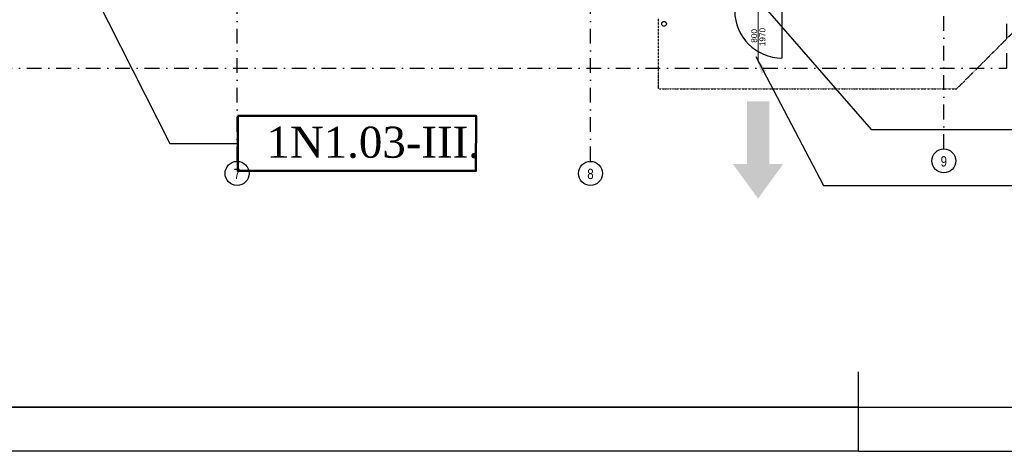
# Model space of a CAD drawing. Header units: millimetres. Extents: x 2886542 to 7567581, y -792623 to 134766.
# Tile 181 of 256: x 4523795 to 4540513, y -292085 to -284763. Entities that reach past the tile are written whole.
import ezdxf
from ezdxf.enums import TextEntityAlignment as Align

# ---------------------------------------------------------------- set-up
doc = ezdxf.new("R2010")
doc.units = ezdxf.units.MM
for name, pattern in [('ACAD_ISO04W100', [30, 24, -3, 0, -3]), ('DASHDOT', [1, 0.5, -0.25, 0, -0.25]), ('DASHDOTX2', [50.8, 25.4, -12.7, 0, -12.7]), ('DIVIDE', [1.25, 0.5, -0.25, 0, -0.25, 0, -0.25])]:
    doc.linetypes.add(name, pattern=pattern)
for name, color, linetype, lineweight in [('CKDVERE_', 7, 'Continuous', 25), ('CKDVERE_OSY', 1, 'Continuous', 18), ('CKDVERE_POPIS', 3, 'Continuous', 25), ('CKPROSTUPY_NADROVINOU', 7, 'DASHDOT', 25), ('CKRASTR_POPIS', 3, 'Continuous', 25), ('CKSTENY_NADROVINOU', 7, 'DIVIDE', 25), ('pohledy', 7, 'Continuous', 25), ('Text obecně', 7, 'Continuous', 25)]:
    doc.layers.add(name, color=color, linetype=linetype, lineweight=lineweight)
doc.layers.add('požárničina', color=10, linetype='Continuous')
doc.styles.add('ARIAL', font='arial.ttf')
doc.styles.add('ROMANT', font='romant')
doc.styles.get("Standard").update_dxf_attribs({"font": 'arial.ttf'})
doc.dimstyles.new('úhlová', dxfattribs={"dimscale": 0.2, "dimtxt": 2.5, "dimasz": 1.5, "dimexe": 0, "dimexo": 3, "dimgap": 1, "dimtad": 1, "dimdec": 0, "dimzin": 0, "dimdsep": 46, "dimtxsty": 'ROMANT', "dimcen": 5, "dimclrd": 256, "dimclre": 256, "dimclrt": 7, "dimadec": 1, "dimazin": 0, "dimtfac": 1, "dimtdec": 0, "dimtix": 1, "dimtmove": 2, "dimatfit": 3, "dimfxl": 0, "dimtvp": 2, "dimtolj": 1, "dimtzin": 0, "dimarcsym": 0})

msp = doc.modelspace()

# ---------------------------------------------------------------- hatches: boundary and pattern name
at = {"layer": 'požárničina', "linetype": 'ACAD_ISO04W100', "lineweight": 50, "ltscale": 50, "extrusion": (0, 0, -1)}
h = msp.add_hatch(color=256, dxfattribs=at)
h.paths.add_polyline_path([(-4536141.6, -287213.3), (-4536141.6, -286148.3), (-4536521.2, -286148.3), (-4536521.2, -287213.3)])
h.paths.add_polyline_path([(-4535906, -287213.3), (-4536141.6, -287213.3), (-4536521.2, -287213.3), (-4536756.7, -287213.3), (-4536331.4, -287797.8)])

# ---------------------------------------------------------------- linework, layer by layer
at = {"layer": 'CKDVERE_', "color": 0}
msp.add_line((4536736, -284613), (4536736, -285413), dxfattribs=at)
msp.add_arc((4536736, -284613), 800, 180, 270, dxfattribs=at)
at = {"layer": 'CKDVERE_OSY', "color": 0}
msp.add_line((4536336, -285452.6), (4536336, -284413), dxfattribs=at)
at = {"layer": 'CKPROSTUPY_NADROVINOU', "color": 0, "ltscale": 500}
for p, q in [((4539486, -286953.8), (4539486, -251527.5)), ((4527486, -287166.4), (4527486, -284027.5)), ((4533486, -287166.4), (4533486, -284027.5))]:
    msp.add_line(p, q, dxfattribs=at)
msp.add_lwpolyline([(4521916, -275627.5), (4521916, -285583), (4540556, -285583), (4540556, -272533)], dxfattribs=at)
at = {"layer": 'CKRASTR_POPIS', "color": 0}
for centre in [(4539486, -287157.7), (4527486, -287370.3), (4533486, -287370.3)]:
    msp.add_circle(centre, 203.9, dxfattribs=at)
at = {"layer": 'CKSTENY_NADROVINOU', "color": 0}
for p, q in [((4534636, -284733), (4534636, -285933)), ((4539706, -285933), (4540906, -284733)), ((4534636, -285933), (4539706, -285933))]:
    msp.add_line(p, q, dxfattribs=at)
at = {"layer": 'pohledy', "color": 0}
msp.add_circle((4534736, -284833), 40, dxfattribs=at)
at = {"layer": 'požárničina', "color": 1, "linetype": 'Continuous', "lineweight": 50}
msp.add_lwpolyline([(4527497.3, -286396.2), (4531547.6, -286396.2), (4531540.3, -287326.9), (4527497.3, -287326.9)], close=True, dxfattribs=at)
at = {"layer": 'Text obecně'}
for p, q in [((4538036.8, -292085), (4538036.8, -290735.8)), ((4538036.8, -292085), (4538036.8, -290735.8)), ((4538036.8, -292085), (4538036.8, -290735.8)), ((4538036.8, -292085), (4538036.8, -290735.8)), ((4506537.5, -291335), (4538036.8, -291335)), ((4538036.8, -291335), (4506537.5, -291335)), ((4538036.8, -291335), (4506537.5, -291335)), ((4506537.5, -291335), (4538036.8, -291335)), ((4538036.8, -291335), (4506537.5, -291335)), ((4538036.8, -291335), (4506537.5, -291335)), ((4506537.5, -291335), (4538036.8, -291335)), ((4538036.8, -291335), (4506537.5, -291335)), ((4538036.8, -291335), (4506537.5, -291335)), ((4537286.8, -291335), (4506537.5, -291335)), ((4506537.5, -291335), (4538036.8, -291335)), ((4538036.8, -291335), (4506537.5, -291335)), ((4538036.8, -291335), (4506537.5, -291335)), ((4538036.8, -291335), (4568786, -291335)), ((4538036.8, -292085), (4506537.5, -292085)), ((4538036.8, -292085), (4506537.5, -292085)), ((4538036.8, -292085), (4506537.5, -292085)), ((4538036.8, -292085), (4506537.5, -292085)), ((4538036.8, -292085), (4506537.5, -292085)), ((4538036.8, -292085), (4569536, -292085)), ((4538036.8, -292085), (4569536, -292085)), ((4538036.8, -292085), (4569536, -292085)), ((4538036.8, -292085), (4569536, -292085))]:
    msp.add_line(p, q, dxfattribs=at)

# ---------------------------------------------------------------- texts
at = {"layer": 'CKDVERE_POPIS', "color": 0}
msp.add_text('  800', height=100, rotation=90, dxfattribs=at).set_placement((4536316, -285076.5), align=Align.CENTER)
msp.add_text(' 1970', height=100, rotation=90, dxfattribs=at).set_placement((4536356, -285076.5), align=Align.TOP_CENTER)
at = {"layer": 'CKRASTR_POPIS', "color": 0, "style": 'ARIAL', "width": 0.8}
for s, p in [('9', (4539486, -287166.2)), ('7', (4527486, -287378.8)), ('8', (4533486, -287378.8))]:
    msp.add_text(s, height=175, dxfattribs=at).set_placement(p, align=Align.MIDDLE)
at = {"layer": 'požárničina', "linetype": 'DASHDOTX2', "lineweight": 50, "ltscale": 30, "insert": (4527985.3, -286577.7), "char_height": 526.848, "width": 4917.595, "attachment_point": 1}
msp.add_mtext('{\\fTimes New Roman|b0|i0|c238|p18;1N1.03-III.}', dxfattribs=at)

# ---------------------------------------------------------------- leaders
at = {"layer": 'požárničina'}
for points, override in [([(4535503, -283472.5), (4538253.1, -286626.6), (4541076.6, -286626.6)], {"dimasz": 1500, "dimgap": 1, "dimtad": 0}), ([(4524750.4, -283712.5), (4526341.9, -286861.6), (4527497.3, -286861.6)], {"dimasz": 1500, "dimgap": 1, "dimtad": 0, "dimldrblk": 'Dot'}), ([(4536293, -285387.2), (4537441.5, -287574.9), (4541634.2, -287574.9)], {"dimasz": 1500, "dimgap": 1, "dimtad": 0})]:
    msp.add_leader(points, dimstyle='úhlová', override=override, dxfattribs=at)

doc.saveas('drawing.dxf')
